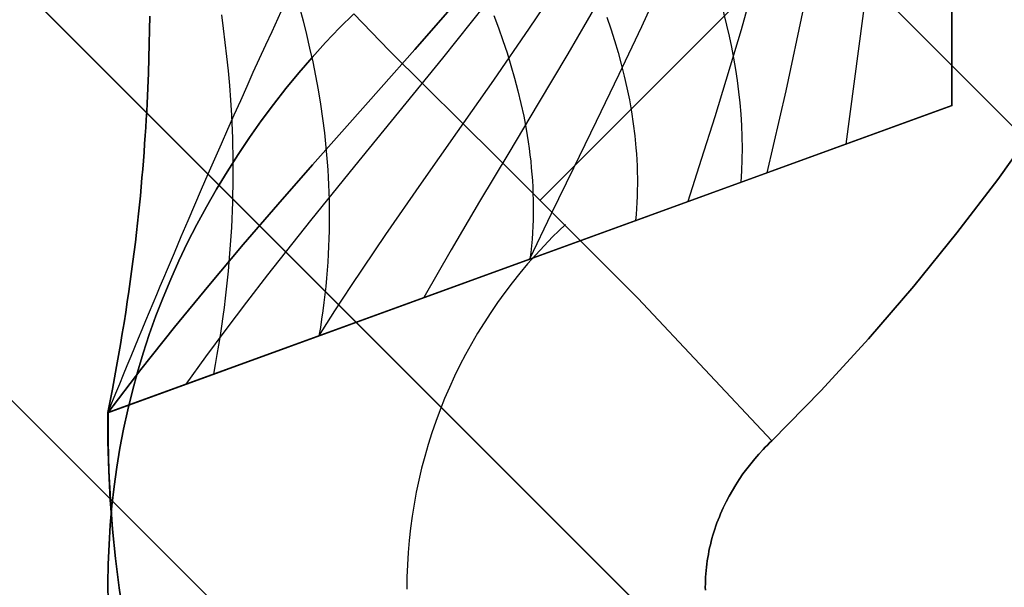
# Model space of a CAD drawing. Header units: millimetres. Extents: x -1690 to 192, y -898 to 54.
# Tile 5 of 256: x -1679.33 to -1676.86, y -874.48 to -873.06. Entities that reach past the tile are written whole.
import ezdxf

# ---------------------------------------------------------------- set-up
doc = ezdxf.new("R2010")
doc.units = ezdxf.units.MM
doc.header["$MEASUREMENT"] = 0
doc.layers.add('OVIDIO 186x93x72h', color=7, linetype='Continuous')

msp = doc.modelspace()

# ---------------------------------------------------------------- linework, layer by layer
at = {"layer": 'OVIDIO 186x93x72h', "extrusion": (0.8811853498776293, -0.2655605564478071, 0.3911393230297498)}
for points in [[(-1320.957631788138, 1189.768058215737), (-1274.637351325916, 1129.649804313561)], [(-1274.637351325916, 1129.649804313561), (-1320.957631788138, 1189.768058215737)]]:
    msp.add_lwpolyline(points, dxfattribs=at)
at = {"layer": 'OVIDIO 186x93x72h', "extrusion": (-0.7039764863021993, 0.7098970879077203, 0.02152280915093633)}
for points in [[(1806.678946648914, -15.05248920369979), (1806.670291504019, -12.60521720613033), (1806.587076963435, 705.1380325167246)], [(1806.587076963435, 705.1380325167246), (1806.670291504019, -12.60521720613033), (1806.678946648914, -15.05248920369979)]]:
    msp.add_lwpolyline(points, dxfattribs=at)
at = {"layer": 'OVIDIO 186x93x72h', "extrusion": (0.0002316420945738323, 0.9998841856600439, 0.01521714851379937)}
msp.add_lwpolyline([(1678.908391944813, 730.6106676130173), (1689.871190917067, 10.52039234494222)], dxfattribs=at)
at = {"layer": 'OVIDIO 186x93x72h', "extrusion": (0.0002316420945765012, 0.9998841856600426, 0.01521714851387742)}
msp.add_lwpolyline([(1677.408447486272, 730.5936583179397), (1688.37134949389, 10.49661518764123)], dxfattribs=at)
at = {"layer": 'OVIDIO 186x93x72h', "extrusion": (0.9998841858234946, 0.0002316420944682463, -0.01521713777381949)}
for points in [[(-874.4505339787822, 691.761227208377), (-863.4878323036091, -28.32214933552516)], [(-863.4878323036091, -28.32214933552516), (-874.4505339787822, 691.761227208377)]]:
    msp.add_lwpolyline(points, dxfattribs=at)
at = {"layer": 'OVIDIO 186x93x72h'}
for points in [[(-1688.424652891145, -863.8790109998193), (-1655.898396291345, -896.4052675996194)], [(-1655.898396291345, -896.4052675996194), (-1688.424652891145, -863.8790109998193)], [(-1656.42872637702, -896.9355976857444), (-1688.95498297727, -864.4093410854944)], [(-1661.37847384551, -890.9251900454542), (-1682.944575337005, -869.3590885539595)], [(-1676.993142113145, -873.2711674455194), (-1676.993142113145, -871.7711674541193)], [(-1676.993142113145, -871.7711674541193), (-1676.993142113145, -873.2711674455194)], [(-1676.80697711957, -873.3578530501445), (-1677.923188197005, -872.2416419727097)], [(-1676.892795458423, -872.3754365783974), (-1678.025704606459, -873.5083457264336)], [(-1676.993142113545, -873.2711674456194), (-1679.111473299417, -874.0422224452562)], [(-1679.111473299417, -874.0422224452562), (-1676.993142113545, -873.2711674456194)], [(-1679.111473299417, -874.0422224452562), (-1679.111282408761, -874.1149873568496), (-1679.109313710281, -874.1880608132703), (-1679.10554515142, -874.2613792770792), (-1679.099957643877, -874.3348776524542), (-1679.09253518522, -874.4084894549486), (-1679.083264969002, -874.482146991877)], [(-1679.083264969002, -874.482146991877), (-1679.09253518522, -874.4084894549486), (-1679.099957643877, -874.3348776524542), (-1679.10554515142, -874.2613792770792), (-1679.109313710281, -874.1880608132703), (-1679.111282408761, -874.1149873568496), (-1679.111473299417, -874.0422224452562)], [(-1679.111034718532, -874.042042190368), (-1679.110858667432, -874.1148080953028), (-1679.10890482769, -874.1878828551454), (-1679.105151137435, -874.261202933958), (-1679.099578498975, -874.334703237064), (-1679.092170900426, -874.408317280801), (-1679.082915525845, -874.4819773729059)]]:
    msp.add_lwpolyline(points, dxfattribs=at)
at = {"layer": 'OVIDIO 186x93x72h', "extrusion": (0.9998841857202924, 0.0002316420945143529, -0.01521714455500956)}
for points in [[(-864.5482438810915, -28.33830469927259), (-875.5109406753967, 691.7450719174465)], [(-875.5109406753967, 691.7450719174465), (-864.5482438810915, -28.33830469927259)]]:
    msp.add_lwpolyline(points, dxfattribs=at)
at = {"layer": 'OVIDIO 186x93x72h', "extrusion": (1, 0, 0)}
for points in [[(-871.7711674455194, 717.3735813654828), (-873.2711674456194, 717.3735819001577)], [(-873.2711674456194, 717.3735819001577), (-871.7711674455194, 717.3735813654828)]]:
    msp.add_lwpolyline(points, dxfattribs=at)
at = {"layer": 'OVIDIO 186x93x72h', "extrusion": (0.0152191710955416, -0.01521895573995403, 0.9997683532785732)}
msp.add_lwpolyline([(-1689.250288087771, -862.442240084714), (-1688.189674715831, -863.5025927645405)], dxfattribs=at)
at = {"layer": 'OVIDIO 186x93x72h', "extrusion": (-1.591870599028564e-08, 0, 0.9999999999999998)}
for points in [[(-1679.111147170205, -874.0421244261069), (-1676.993130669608, -873.2711674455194)], [(-1676.993130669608, -873.2711674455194), (-1679.111147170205, -874.0421244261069)]]:
    msp.add_lwpolyline(points, dxfattribs=at)
at = {"layer": 'OVIDIO 186x93x72h', "extrusion": (0.0183718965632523, -0.00760776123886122, 0.999802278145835)}
msp.add_lwpolyline([(-1449.601556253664, 1230.965371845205), (-1449.601556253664, 1229.465669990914)], dxfattribs=at)
at = {"layer": 'OVIDIO 186x93x72h', "extrusion": (0, 0.9999999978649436, -6.534609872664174e-05)}
for points in [[(1679.111158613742, 718.8164650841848), (1679.111473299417, 717.3164651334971)], [(1679.111473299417, 717.3164651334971), (1679.111158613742, 718.8164650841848)]]:
    msp.add_lwpolyline(points, dxfattribs=at)
at = {"layer": 'OVIDIO 186x93x72h', "extrusion": (0, 1.521651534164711e-08, 0.9999999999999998)}
for points in [[(-1678.232496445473, -876.192498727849), (-1678.283324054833, -876.1404296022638), (-1678.33309886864, -876.0868950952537), (-1678.381760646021, -876.0319251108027), (-1678.429250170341, -875.9755527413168), (-1678.475509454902, -875.917814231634), (-1678.520481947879, -875.8587489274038), (-1678.564112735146, -875.7983992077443), (-1678.606348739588, -875.7368104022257), (-1678.647138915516, -875.6740306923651), (-1678.686434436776, -875.6101109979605), (-1678.724188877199, -875.5451048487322), (-1678.760358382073, -875.4790682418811), (-1678.794901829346, -875.412059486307), (-1678.827780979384, -875.3441390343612), (-1678.858960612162, -875.2753693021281), (-1678.888408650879, -875.2058144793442), (-1678.916096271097, -875.1355403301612), (-1678.941997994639, -875.0646139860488), (-1678.966091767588, -874.9931037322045), (-1678.988359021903, -874.9210787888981), (-1679.008784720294, -874.8486090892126), (-1679.027357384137, -874.7757650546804), (-1679.044069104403, -874.7026173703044), (-1679.058915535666, -874.6292367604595), (-1679.071895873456, -874.5556937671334), (-1679.083012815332, -874.4820585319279), (-1679.092272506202, -874.4084005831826), (-1679.099684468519, -874.3347886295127), (-1679.105261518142, -874.2612903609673), (-1679.109019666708, -874.1879722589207), (-1679.110978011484, -874.1148994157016), (-1679.111158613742, -874.0421353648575)], [(-1679.111158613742, -874.0421353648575), (-1679.110978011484, -874.1148994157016), (-1679.109019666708, -874.1879722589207), (-1679.105261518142, -874.2612903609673), (-1679.099684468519, -874.3347886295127), (-1679.092272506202, -874.4084005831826), (-1679.083012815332, -874.4820585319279), (-1679.071895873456, -874.5556937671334), (-1679.058915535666, -874.6292367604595), (-1679.044069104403, -874.7026173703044), (-1679.027357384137, -874.7757650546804), (-1679.008784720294, -874.8486090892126), (-1678.988359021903, -874.9210787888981), (-1678.966091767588, -874.9931037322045), (-1678.941997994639, -875.0646139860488), (-1678.916096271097, -875.1355403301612), (-1678.888408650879, -875.2058144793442), (-1678.858960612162, -875.2753693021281), (-1678.827780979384, -875.3441390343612), (-1678.794901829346, -875.412059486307), (-1678.760358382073, -875.4790682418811), (-1678.724188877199, -875.5451048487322), (-1678.686434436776, -875.6101109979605), (-1678.647138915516, -875.6740306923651), (-1678.606348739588, -875.7368104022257), (-1678.564112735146, -875.7983992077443), (-1678.520481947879, -875.8587489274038), (-1678.475509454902, -875.917814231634), (-1678.429250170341, -875.9755527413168), (-1678.381760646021, -876.0319251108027), (-1678.33309886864, -876.0868950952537), (-1678.283324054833, -876.1404296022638), (-1678.232496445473, -876.192498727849)]]:
    msp.add_lwpolyline(points, dxfattribs=at)
at = {"layer": 'OVIDIO 186x93x72h'}
for points in [[(-1677.302913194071, -871.771122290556, 717.2669160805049), (-1677.302144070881, -871.8228471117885, 717.2682261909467), (-1677.302512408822, -871.875032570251, 717.2699947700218), (-1677.303980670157, -871.9276499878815, 717.2721890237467), (-1677.306511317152, -871.9806706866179, 717.2747761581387), (-1677.310066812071, -872.0340659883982, 717.2777233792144), (-1677.314609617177, -872.08780721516, 717.2809978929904), (-1677.32650700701, -872.1962127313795, 717.2883976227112), (-1677.341903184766, -872.3056578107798, 717.2967129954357), (-1677.360497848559, -872.415913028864, 717.3056816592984), (-1677.381990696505, -872.5267489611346, 717.3150412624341), (-1677.406081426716, -872.6379361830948, 717.324529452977), (-1677.432469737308, -872.7492452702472, 717.3338838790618), (-1677.460855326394, -872.8604467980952, 717.3428421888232), (-1677.522417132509, -873.0816094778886, 717.3585210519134), (-1677.588364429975, -873.2995888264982, 717.369467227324), (-1677.622231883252, -873.4068111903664, 717.3725096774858), (-1677.656294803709, -873.5125494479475, 717.3735819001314)], [(-1677.218887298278, -871.7711392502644, 717.320374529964), (-1677.220397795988, -871.8713931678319, 717.3208142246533), (-1677.224274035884, -871.9730194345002, 717.3223857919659), (-1677.230392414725, -872.075840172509, 717.3249291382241), (-1677.23862932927, -872.179677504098, 717.32828416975), (-1677.248861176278, -872.284353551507, 717.3322907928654), (-1677.260964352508, -872.3896904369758, 717.3367889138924), (-1677.290290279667, -872.6016352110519, 717.3466192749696), (-1677.325618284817, -872.8140888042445, 717.3564945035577), (-1677.365959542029, -873.0256281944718, 717.365133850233), (-1677.410325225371, -873.2348303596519, 717.3712565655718), (-1677.457726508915, -873.4402722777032, 717.3735819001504)], [(-1677.125857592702, -871.7711531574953, 717.3559924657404), (-1677.130259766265, -871.9662990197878, 717.3562568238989), (-1677.138649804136, -872.1644704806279, 717.3580187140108), (-1677.166423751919, -872.5663872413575, 717.3641453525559), (-1677.207239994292, -872.9698975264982, 717.3705929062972), (-1677.259159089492, -873.3679954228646, 717.3735819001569)], [(-1677.445404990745, -874.1129831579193, 717.3673457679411), (-1677.321678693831, -873.9863326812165, 717.3680867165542), (-1677.202753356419, -873.8567031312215, 717.3698413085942), (-1677.088976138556, -873.7247760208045, 717.3719071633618), (-1676.980694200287, -873.591232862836, 717.3735819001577), (-1676.878152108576, -873.4566118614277, 717.3743390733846), (-1676.781184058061, -873.3208779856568, 717.3743559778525), (-1676.689521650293, -873.1838528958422, 717.3739858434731), (-1676.602896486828, -873.0453582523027, 717.3735819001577), (-1676.521096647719, -872.9052560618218, 717.3734182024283), (-1676.444136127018, -872.7635697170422, 717.3734521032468), (-1676.372085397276, -872.6203629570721, 717.3735617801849), (-1676.305014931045, -872.4756995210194, 717.3736254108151)], [(-1676.305014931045, -872.4756995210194, 717.3736254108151), (-1676.372085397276, -872.6203629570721, 717.3735617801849), (-1676.444136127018, -872.7635697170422, 717.3734521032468), (-1676.521096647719, -872.9052560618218, 717.3734182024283), (-1676.602896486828, -873.0453582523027, 717.3735819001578), (-1676.689521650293, -873.1838528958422, 717.3739858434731), (-1676.781184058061, -873.3208779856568, 717.3743559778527), (-1676.878152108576, -873.4566118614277, 717.3743390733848), (-1676.980694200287, -873.591232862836, 717.3735819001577), (-1677.088976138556, -873.7247760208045, 717.3719071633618), (-1677.202753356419, -873.8567031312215, 717.3698413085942), (-1677.321678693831, -873.9863326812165, 717.3680867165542), (-1677.445404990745, -874.1129831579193, 717.3673457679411)], [(-1677.966545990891, -872.9463905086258, 717.2713970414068), (-1678.054122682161, -873.0771082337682, 717.2981764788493), (-1678.144003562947, -873.207460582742, 717.3209876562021), (-1678.234902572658, -873.3373363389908, 717.3397752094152), (-1678.325533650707, -873.4666242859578, 717.3544837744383), (-1678.414610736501, -873.5952132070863, 717.3650579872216), (-1678.500847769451, -873.7229918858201, 717.3714424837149), (-1678.542499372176, -873.7865426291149, 717.3730462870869), (-1678.582958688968, -873.8498491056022, 717.3735818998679)], [(-1677.717894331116, -872.9539435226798, 717.3173841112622), (-1677.772707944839, -873.0738936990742, 717.3331680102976), (-1677.829044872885, -873.1930925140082, 717.3468291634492), (-1677.886095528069, -873.3112765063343, 717.3580343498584), (-1677.943050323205, -873.4281822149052, 717.3664503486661), (-1677.999099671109, -873.5435461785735, 717.3717439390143), (-1678.053433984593, -873.6571049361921, 717.3735819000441)], [(-1678.669391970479, -873.0192373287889, 717.6169180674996), (-1678.700306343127, -873.0860367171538, 717.6834188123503), (-1678.715857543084, -873.1199267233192, 717.71544947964), (-1678.731483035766, -873.1541727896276, 717.7466087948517), (-1678.747191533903, -873.1887968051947, 717.7768530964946), (-1678.762991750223, -873.223820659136, 717.806138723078), (-1678.778892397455, -873.2592662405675, 717.8344220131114), (-1678.794902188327, -873.295155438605, 717.8616593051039), (-1678.811029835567, -873.3315101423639, 717.8878069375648), (-1678.827284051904, -873.3683522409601, 717.9128212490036), (-1678.843673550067, -873.4057036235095, 717.9366585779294), (-1678.860207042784, -873.4435861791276, 717.9592752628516), (-1678.876893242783, -873.4820217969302, 717.9806276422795), (-1678.893740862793, -873.5210323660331, 718.0006720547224), (-1678.910758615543, -873.5606397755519, 718.0193648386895), (-1678.92795521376, -873.6008659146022, 718.0366623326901), (-1678.945339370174, -873.6417326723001, 718.0525208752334), (-1678.962919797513, -873.683261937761, 718.0668968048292), (-1678.971786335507, -873.7042818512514, 718.0735151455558), (-1678.980705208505, -873.7254756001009, 718.0797464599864), (-1678.989677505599, -873.746845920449, 718.0855852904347), (-1678.998704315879, -873.7683955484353, 718.0910261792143), (-1679.007786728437, -873.7901272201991, 718.096063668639), (-1679.016925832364, -873.81204367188, 718.1006923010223), (-1679.02612271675, -873.8341476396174, 718.104906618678), (-1679.035378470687, -873.856441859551, 718.1087011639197), (-1679.044694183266, -873.8789290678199, 718.1120704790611), (-1679.054070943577, -873.9016120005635, 718.1150091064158), (-1679.063509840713, -873.9244933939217, 718.1175115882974), (-1679.073011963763, -873.9475759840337, 718.1195724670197), (-1679.08257840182, -873.9708625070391, 718.1211862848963), (-1679.092210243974, -873.994355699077, 718.1223475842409), (-1679.101908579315, -874.0180582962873, 718.1230509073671), (-1679.111674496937, -874.0419730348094, 718.1232907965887)], [(-1679.111473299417, -874.0422224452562, 717.3735819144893), (-1679.028687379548, -873.9337064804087, 717.3716806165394), (-1678.944194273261, -873.8273469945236, 717.3660797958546), (-1678.858426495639, -873.722991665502, 717.3569407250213), (-1678.771816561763, -873.6204881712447, 717.3444246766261), (-1678.684796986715, -873.5196841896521, 717.3286929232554), (-1678.597800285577, -873.4204273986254, 717.3099067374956), (-1678.511258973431, -873.3225654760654, 717.2882273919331), (-1678.42560556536, -873.2259460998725, 717.2638161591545), (-1678.341248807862, -873.1304275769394, 717.2368290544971), (-1678.258502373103, -873.0359107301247, 717.2074010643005)], [(-1678.258502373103, -873.0359107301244, 717.2074010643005), (-1678.341248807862, -873.1304275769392, 717.2368290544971), (-1678.42560556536, -873.2259460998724, 717.2638161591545), (-1678.511258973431, -873.3225654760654, 717.2882273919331), (-1678.597800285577, -873.4204273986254, 717.3099067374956), (-1678.684796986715, -873.5196841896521, 717.3286929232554), (-1678.771816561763, -873.6204881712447, 717.3444246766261), (-1678.858426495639, -873.722991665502, 717.3569407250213), (-1678.944194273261, -873.8273469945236, 717.3660797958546), (-1679.028687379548, -873.9337064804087, 717.3716806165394), (-1679.111473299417, -874.0422224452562, 717.3735819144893)], [(-1678.1633452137, -873.0166439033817, 717.2437603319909), (-1678.271840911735, -873.1522226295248, 717.2781339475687), (-1678.382017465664, -873.2878257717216, 717.3072513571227), (-1678.492658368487, -873.4235875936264, 717.3311007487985), (-1678.602547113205, -873.5596423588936, 717.3496703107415), (-1678.71046719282, -873.6961243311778, 717.3629482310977), (-1678.763308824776, -873.7645674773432, 717.3675991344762), (-1678.815202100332, -873.8331677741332, 717.3709226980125), (-1678.865994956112, -873.9019420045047, 717.3729174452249), (-1678.915535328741, -873.9709069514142, 717.3735818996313)], [(-1678.630603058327, -873.0252968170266, 718.4241086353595), (-1678.621626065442, -873.0589597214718, 718.4596539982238), (-1678.613085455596, -873.092926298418, 718.4941577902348), (-1678.605012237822, -873.1272051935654, 718.5275603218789), (-1678.597437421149, -873.1618050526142, 718.5598019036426), (-1678.590392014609, -873.1967345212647, 718.5908228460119), (-1678.583907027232, -873.2320022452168, 718.6205634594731), (-1678.578013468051, -873.267616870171, 718.6489640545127), (-1678.572742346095, -873.3035870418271, 718.6759649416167), (-1678.568124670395, -873.3399214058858, 718.7015064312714), (-1678.566070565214, -873.3582278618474, 718.7137112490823), (-1678.564191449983, -873.376628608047, 718.7255288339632), (-1678.562491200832, -873.3951247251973, 718.7369517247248), (-1678.560973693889, -873.4137172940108, 718.7479724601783), (-1678.559642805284, -873.4324073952, 718.758583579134), (-1678.558502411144, -873.4511961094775, 718.768777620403), (-1678.5575563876, -873.4700845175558, 718.7785471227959), (-1678.556808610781, -873.4890737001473, 718.7878846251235), (-1678.556262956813, -873.5081647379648, 718.7967826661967), (-1678.555923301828, -873.5273587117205, 718.8052337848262), (-1678.555793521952, -873.5466567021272, 718.8132305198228), (-1678.555877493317, -873.566059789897, 718.8207654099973), (-1678.556179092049, -873.5855690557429, 718.8278309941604), (-1678.556702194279, -873.6051855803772, 718.8344198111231), (-1678.557450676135, -873.6249104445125, 718.840524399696), (-1678.558428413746, -873.6447447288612, 718.8461372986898), (-1678.55963928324, -873.664689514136, 718.8512510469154), (-1678.561087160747, -873.6847458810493, 718.8558581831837), (-1678.562775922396, -873.7049149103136, 718.8599512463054), (-1678.564709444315, -873.7251976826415, 718.8635227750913), (-1678.566891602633, -873.7455952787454, 718.8665653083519), (-1678.569326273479, -873.7661087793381, 718.8690713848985), (-1678.572017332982, -873.7867392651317, 718.8710335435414), (-1678.574968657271, -873.8074878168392, 718.8724443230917), (-1678.578184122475, -873.8283555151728, 718.8732962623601), (-1678.581667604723, -873.8493434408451, 718.8735819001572)], [(-1677.884671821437, -873.0159140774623, 717.3067703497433), (-1677.957315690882, -873.1413470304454, 717.326267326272), (-1678.031305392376, -873.2660711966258, 717.3427136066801), (-1678.105514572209, -873.3898663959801, 717.3558886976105), (-1678.178816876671, -873.512512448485, 717.3655721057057), (-1678.25008595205, -873.6337891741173, 717.371543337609), (-1678.318195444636, -873.7534763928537, 717.3735818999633)], [(-1677.572360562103, -873.0148158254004, 718.8353057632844), (-1677.55858956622, -873.0697802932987, 718.843621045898), (-1677.552378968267, -873.0973816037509, 718.8474656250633), (-1677.546645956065, -873.1250635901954, 718.8510881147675), (-1677.541411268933, -873.1528272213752, 718.8544784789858), (-1677.53669564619, -873.1806734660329, 718.857626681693), (-1677.532519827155, -873.2086032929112, 718.8605226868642), (-1677.528904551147, -873.236617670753, 718.8631564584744), (-1677.525870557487, -873.2647175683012, 718.8655179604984), (-1677.523438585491, -873.2929039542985, 718.8675971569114), (-1677.521629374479, -873.3211777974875, 718.8693840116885), (-1677.520463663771, -873.3495400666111, 718.8708684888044), (-1677.519962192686, -873.3779917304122, 718.8720405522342), (-1677.520145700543, -873.4065337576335, 718.8728901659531), (-1677.521034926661, -873.4351671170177, 718.8734072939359), (-1677.522650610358, -873.4638927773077, 718.8735819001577)], [(-1679.111158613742, -874.0421244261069, 718.8735818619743), (-1679.105376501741, -874.0126371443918, 718.8731689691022), (-1679.099813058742, -873.9835364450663, 718.8719373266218), (-1679.09446392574, -873.9548175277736, 718.8698974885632), (-1679.089324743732, -873.9264755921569, 718.8670600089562), (-1679.084391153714, -873.8985058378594, 718.8634354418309), (-1679.079658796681, -873.8709034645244, 718.8590343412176), (-1679.075123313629, -873.8436636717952, 718.853867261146), (-1679.070780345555, -873.8167816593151, 718.8479447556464), (-1679.066625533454, -873.7902526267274, 718.8412773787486), (-1679.062654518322, -873.764071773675, 718.8338756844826), (-1679.058862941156, -873.7382342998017, 718.8257502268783), (-1679.055246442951, -873.7127354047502, 718.8169115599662), (-1679.051800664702, -873.6875702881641, 718.807370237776), (-1679.048521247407, -873.6627341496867, 718.7971368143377), (-1679.045403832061, -873.6382221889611, 718.7862218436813), (-1679.042444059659, -873.6140296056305, 718.774635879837), (-1679.039637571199, -873.5901515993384, 718.7623894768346), (-1679.036980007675, -873.5665833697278, 718.7494931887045), (-1679.034467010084, -873.5433201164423, 718.7359575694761), (-1679.032094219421, -873.5203570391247, 718.72179317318), (-1679.029857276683, -873.4976893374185, 718.707010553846), (-1679.027751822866, -873.475312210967, 718.6916202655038), (-1679.025773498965, -873.4532208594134, 718.6756328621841), (-1679.023917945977, -873.4314104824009, 718.6590588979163), (-1679.022180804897, -873.4098762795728, 718.6419089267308), (-1679.020557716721, -873.3886134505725, 718.6241935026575), (-1679.019044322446, -873.3676171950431, 718.6059231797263), (-1679.017636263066, -873.3468827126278, 718.5871085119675), (-1679.016329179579, -873.32640520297, 718.5677600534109), (-1679.01511871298, -873.3061798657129, 718.5478883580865), (-1679.014000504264, -873.2862019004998, 718.5275039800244), (-1679.012970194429, -873.2664665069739, 718.5066174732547), (-1679.011155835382, -873.2277042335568, 718.4633802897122), (-1679.009640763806, -873.1898546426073, 718.4182612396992), (-1679.008390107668, -873.1528793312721, 718.3713447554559), (-1679.007368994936, -873.1167398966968, 718.3227152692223), (-1679.006542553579, -873.0813979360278, 718.2724572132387), (-1679.005875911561, -873.0468150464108, 718.2206550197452)], [(-1679.005875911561, -873.0468150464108, 718.2206550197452), (-1679.006542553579, -873.0813979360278, 718.2724572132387), (-1679.007368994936, -873.1167398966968, 718.3227152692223), (-1679.008390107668, -873.1528793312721, 718.3713447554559), (-1679.009640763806, -873.1898546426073, 718.4182612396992), (-1679.011155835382, -873.2277042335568, 718.4633802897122), (-1679.012970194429, -873.2664665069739, 718.5066174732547), (-1679.014000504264, -873.2862019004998, 718.5275039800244), (-1679.01511871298, -873.3061798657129, 718.5478883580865), (-1679.016329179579, -873.32640520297, 718.5677600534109), (-1679.017636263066, -873.3468827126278, 718.5871085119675), (-1679.019044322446, -873.3676171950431, 718.6059231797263), (-1679.020557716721, -873.3886134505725, 718.6241935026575), (-1679.022180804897, -873.4098762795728, 718.6419089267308), (-1679.023917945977, -873.4314104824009, 718.6590588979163), (-1679.025773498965, -873.4532208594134, 718.6756328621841), (-1679.027751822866, -873.475312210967, 718.6916202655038), (-1679.029857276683, -873.4976893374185, 718.707010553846), (-1679.032094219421, -873.5203570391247, 718.72179317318), (-1679.034467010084, -873.5433201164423, 718.7359575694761), (-1679.036980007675, -873.5665833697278, 718.7494931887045), (-1679.039637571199, -873.5901515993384, 718.7623894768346), (-1679.042444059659, -873.6140296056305, 718.774635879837), (-1679.045403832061, -873.6382221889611, 718.7862218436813), (-1679.048521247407, -873.6627341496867, 718.7971368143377), (-1679.051800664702, -873.6875702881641, 718.807370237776), (-1679.055246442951, -873.7127354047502, 718.8169115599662), (-1679.058862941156, -873.7382342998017, 718.8257502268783), (-1679.062654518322, -873.764071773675, 718.8338756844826), (-1679.066625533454, -873.7902526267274, 718.8412773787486), (-1679.070780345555, -873.8167816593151, 718.8479447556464), (-1679.075123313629, -873.8436636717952, 718.853867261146), (-1679.079658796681, -873.8709034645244, 718.8590343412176), (-1679.084391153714, -873.8985058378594, 718.8634354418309), (-1679.089324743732, -873.9264755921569, 718.8670600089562), (-1679.09446392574, -873.9548175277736, 718.8698974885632), (-1679.099813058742, -873.9835364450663, 718.8719373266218), (-1679.105376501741, -874.0126371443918, 718.8731689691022), (-1679.111158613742, -874.0421244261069, 718.8735818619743)], [(-1679.110679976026, -874.5198912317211, 717.3737863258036), (-1679.111125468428, -874.4709615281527, 717.3736024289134), (-1679.110396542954, -874.4221018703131, 717.3733760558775), (-1679.108486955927, -874.3733286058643, 717.3731172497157), (-1679.105389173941, -874.3246548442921, 717.3728387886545), (-1679.101095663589, -874.2760936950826, 717.372553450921), (-1679.095598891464, -874.2276582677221, 717.3722740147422), (-1679.088891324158, -874.1793616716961, 717.3720132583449), (-1679.080965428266, -874.1312170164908, 717.371783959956), (-1679.071813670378, -874.0832374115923, 717.3715988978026), (-1679.061428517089, -874.0354359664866, 717.3714708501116), (-1679.049802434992, -873.9878257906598, 717.3714125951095), (-1679.036927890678, -873.9404199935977, 717.3714369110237), (-1679.022797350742, -873.8932316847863, 717.371556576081), (-1679.007403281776, -873.8462739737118, 717.3717843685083), (-1678.990738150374, -873.7995599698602, 717.3721330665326), (-1678.972794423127, -873.7531027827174, 717.3726154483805), (-1678.953564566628, -873.7069155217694, 717.3732442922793), (-1678.933048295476, -873.6610175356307, 717.3740260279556), (-1678.911274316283, -873.6154531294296, 717.3749416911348), (-1678.888278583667, -873.5702728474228, 717.3759659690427), (-1678.864097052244, -873.525527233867, 717.3770735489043), (-1678.838765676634, -873.4812668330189, 717.3782391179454), (-1678.812320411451, -873.4375421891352, 717.3794373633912), (-1678.784797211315, -873.3944038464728, 717.3806429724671), (-1678.756232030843, -873.3519023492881, 717.3818306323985), (-1678.726660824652, -873.3100882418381, 717.382975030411), (-1678.696119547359, -873.2690120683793, 717.3840508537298), (-1678.664644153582, -873.2287243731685, 717.3850327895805), (-1678.632270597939, -873.1892757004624, 717.3858955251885), (-1678.599034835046, -873.1507165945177, 717.3866137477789), (-1678.564972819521, -873.1130975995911, 717.3871621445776), (-1678.530120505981, -873.0764692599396, 717.3875154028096), (-1678.494513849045, -873.0408821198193, 717.3876482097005)], [(-1678.494513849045, -873.0408821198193, 717.3876482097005), (-1678.530120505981, -873.0764692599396, 717.3875154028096), (-1678.564972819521, -873.1130975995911, 717.3871621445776), (-1678.599034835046, -873.1507165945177, 717.3866137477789), (-1678.632270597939, -873.1892757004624, 717.3858955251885), (-1678.664644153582, -873.2287243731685, 717.3850327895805), (-1678.696119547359, -873.2690120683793, 717.3840508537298), (-1678.726660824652, -873.3100882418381, 717.382975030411), (-1678.756232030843, -873.3519023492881, 717.3818306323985), (-1678.784797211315, -873.3944038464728, 717.3806429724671), (-1678.812320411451, -873.4375421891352, 717.3794373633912), (-1678.838765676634, -873.4812668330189, 717.3782391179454), (-1678.864097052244, -873.525527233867, 717.3770735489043), (-1678.888278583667, -873.5702728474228, 717.3759659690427), (-1678.911274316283, -873.6154531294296, 717.3749416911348), (-1678.933048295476, -873.6610175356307, 717.3740260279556), (-1678.953564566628, -873.7069155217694, 717.3732442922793), (-1678.972794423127, -873.7531027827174, 717.3726154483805), (-1678.990738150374, -873.7995599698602, 717.3721330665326), (-1679.007403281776, -873.8462739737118, 717.3717843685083), (-1679.022797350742, -873.8932316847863, 717.371556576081), (-1679.036927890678, -873.9404199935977, 717.3714369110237), (-1679.049802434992, -873.9878257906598, 717.3714125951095), (-1679.061428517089, -874.0354359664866, 717.3714708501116), (-1679.071813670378, -874.0832374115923, 717.3715988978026), (-1679.080965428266, -874.1312170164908, 717.371783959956), (-1679.088891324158, -874.1793616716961, 717.3720132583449), (-1679.095598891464, -874.2276582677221, 717.3722740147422), (-1679.101095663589, -874.2760936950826, 717.372553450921), (-1679.105389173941, -874.3246548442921, 717.3728387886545), (-1679.108486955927, -874.3733286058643, 717.3731172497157), (-1679.110396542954, -874.4221018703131, 717.3733760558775), (-1679.111125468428, -874.4709615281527, 717.3736024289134), (-1679.110679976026, -874.5198912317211, 717.3737863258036)], [(-1678.826600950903, -873.0439121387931, 718.3252366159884), (-1678.82187086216, -873.0782820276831, 718.3687761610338), (-1678.817464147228, -873.1131445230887, 718.4110124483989), (-1678.813412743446, -873.148520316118, 718.4518750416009), (-1678.809748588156, -873.1844300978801, 718.4912935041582), (-1678.806503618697, -873.2208945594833, 718.5291973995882), (-1678.803709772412, -873.2579343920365, 718.5655162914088), (-1678.80139898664, -873.2955702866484, 718.6001797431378), (-1678.800434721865, -873.3146182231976, 718.6168686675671), (-1678.799603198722, -873.3338229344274, 718.6331173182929), (-1678.798908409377, -873.3531870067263, 718.6489168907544), (-1678.798354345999, -873.3727130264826, 718.6642585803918), (-1678.797945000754, -873.3924035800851, 718.6791335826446), (-1678.797684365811, -873.4122612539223, 718.6935330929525), (-1678.797576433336, -873.4322886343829, 718.7074483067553), (-1678.797625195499, -873.4524883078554, 718.7208704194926), (-1678.797834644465, -873.4728628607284, 718.7337906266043), (-1678.798208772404, -873.4934148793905, 718.7462001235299), (-1678.798751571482, -873.5141469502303, 718.7580901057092), (-1678.799467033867, -873.5350616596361, 718.769451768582), (-1678.800359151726, -873.5561615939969, 718.780276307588), (-1678.801431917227, -873.5774493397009, 718.7905549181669), (-1678.802689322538, -873.598927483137, 718.8002787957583), (-1678.804135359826, -873.6205986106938, 718.8094391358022), (-1678.805774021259, -873.6424653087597, 718.8180271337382), (-1678.807609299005, -873.6645301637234, 718.826033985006), (-1678.80964518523, -873.6867957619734, 718.8334508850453), (-1678.811885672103, -873.7092646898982, 718.8402690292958), (-1678.814334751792, -873.7319395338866, 718.8464796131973), (-1678.816996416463, -873.7548228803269, 718.8520738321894), (-1678.819874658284, -873.7779173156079, 718.8570428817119), (-1678.822973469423, -873.8012254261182, 718.8613779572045), (-1678.826296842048, -873.8247497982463, 718.8650702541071), (-1678.829848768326, -873.8484930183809, 718.868110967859), (-1678.833633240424, -873.8724576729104, 718.8704912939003), (-1678.837654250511, -873.8966463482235, 718.8722024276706), (-1678.841915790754, -873.9210616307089, 718.8732355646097), (-1678.84642185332, -873.945706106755, 718.8735819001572)], [(-1678.494513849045, -873.0408821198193, 717.3876482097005), (-1678.405572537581, -873.1330218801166, 717.3859193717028), (-1678.134977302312, -873.4011098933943, 717.3735819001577), (-1677.781445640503, -873.7546415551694, 717.3735819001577), (-1677.445404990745, -874.1129831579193, 717.3673457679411)], [(-1677.445404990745, -874.1129831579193, 717.3673457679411), (-1677.781445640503, -873.7546415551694, 717.3735819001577), (-1678.134977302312, -873.4011098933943, 717.3735819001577), (-1678.405572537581, -873.1330218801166, 717.3859193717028), (-1678.494513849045, -873.0408821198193, 717.3876482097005)], [(-1678.142786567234, -873.0453293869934, 718.6846949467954), (-1678.131178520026, -873.0765966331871, 718.7021397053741), (-1678.120151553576, -873.107971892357, 718.7189517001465), (-1678.109737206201, -873.1394538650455, 718.7350954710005), (-1678.099967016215, -873.1710412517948, 718.7505355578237), (-1678.090872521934, -873.2027327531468, 718.765236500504), (-1678.082485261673, -873.2345270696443, 718.7791628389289), (-1678.074836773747, -873.2664229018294, 718.7922791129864), (-1678.067958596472, -873.2984189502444, 718.8045498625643), (-1678.061882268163, -873.3305139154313, 718.81593962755), (-1678.059154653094, -873.3465980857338, 718.8212930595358), (-1678.056639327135, -873.3627064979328, 718.8264129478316), (-1678.054340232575, -873.378838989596, 718.8312948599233), (-1678.052261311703, -873.394995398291, 718.8359343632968), (-1678.050406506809, -873.4111755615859, 718.8403270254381), (-1678.048779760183, -873.4273793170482, 718.8444684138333), (-1678.047385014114, -873.443606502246, 718.8483540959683), (-1678.046226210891, -873.4598569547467, 718.8519796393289), (-1678.045307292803, -873.4761305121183, 718.8553406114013), (-1678.04463220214, -873.4924270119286, 718.8584325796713), (-1678.044204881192, -873.5087462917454, 718.8612511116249), (-1678.044029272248, -873.5250881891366, 718.8637917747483), (-1678.044109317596, -873.5414525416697, 718.8660501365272), (-1678.044448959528, -873.5578391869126, 718.8680217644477), (-1678.045052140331, -873.5742479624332, 718.8697022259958), (-1678.045922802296, -873.5906787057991, 718.8710870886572), (-1678.047064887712, -873.6071312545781, 718.8721719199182), (-1678.048482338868, -873.6236054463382, 718.8729522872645), (-1678.050179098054, -873.640101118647, 718.8734237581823), (-1678.052159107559, -873.6566181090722, 718.8735819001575)], [(-1677.858880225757, -873.0495139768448, 718.7805499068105), (-1677.84903933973, -873.0789551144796, 718.7902424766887), (-1677.839762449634, -873.1084758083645, 718.7995165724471), (-1677.831077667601, -873.1380752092, 718.8083503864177), (-1677.823013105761, -873.167752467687, 718.8167221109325), (-1677.815596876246, -873.1975067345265, 718.8246099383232), (-1677.808857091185, -873.2273371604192, 718.8319920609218), (-1677.802821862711, -873.257242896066, 718.8388466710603), (-1677.797519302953, -873.2872230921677, 718.8451519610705), (-1677.792977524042, -873.317276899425, 718.8508861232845), (-1677.789224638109, -873.3474034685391, 718.8560273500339), (-1677.786288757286, -873.3776019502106, 718.8605538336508), (-1677.78513597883, -873.3927278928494, 718.8625797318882), (-1677.784197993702, -873.4078714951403, 718.8644437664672), (-1677.783478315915, -873.423032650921, 718.8661432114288), (-1677.782980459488, -873.4382112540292, 718.8676753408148), (-1677.782707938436, -873.4534071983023, 718.8690374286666), (-1677.782664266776, -873.4686203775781, 718.8702267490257), (-1677.782852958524, -873.483850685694, 718.8712405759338), (-1677.783277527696, -873.4990980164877, 718.872076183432), (-1677.783941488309, -873.5143622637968, 718.872730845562), (-1677.784848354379, -873.5296433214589, 718.8732018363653), (-1677.786001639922, -873.5449410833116, 718.8734864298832), (-1677.787404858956, -873.5602554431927, 718.8735819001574)], [(-1677.963209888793, -873.5701829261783, 717.3574529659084), (-1677.979423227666, -873.5855558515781, 717.357445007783), (-1677.995356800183, -873.6012187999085, 717.3574423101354), (-1678.0167741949, -873.6231927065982, 717.3574471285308), (-1678.037642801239, -873.6456882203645, 717.3574617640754), (-1678.057952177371, -873.6686900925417, 717.3574861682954), (-1678.077691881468, -873.6921830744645, 717.3575202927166), (-1678.096851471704, -873.716151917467, 717.3575640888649), (-1678.11542050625, -873.7405813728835, 717.3576175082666), (-1678.133388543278, -873.7654561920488, 717.3576805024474), (-1678.150745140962, -873.7907611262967, 717.3577530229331), (-1678.167479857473, -873.816480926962, 717.3578350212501), (-1678.183582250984, -873.8426003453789, 717.3579264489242), (-1678.199041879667, -873.8691041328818, 717.3580272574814), (-1678.213848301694, -873.8959770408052, 717.3581373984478), (-1678.227991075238, -873.9232038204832, 717.3582568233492), (-1678.241459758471, -873.9507692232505, 717.3583854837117), (-1678.254243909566, -873.9786580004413, 717.3585233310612), (-1678.266333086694, -874.0068549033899, 717.3586703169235), (-1678.277717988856, -874.0353441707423, 717.3588263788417), (-1678.288393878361, -874.0641079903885, 717.3589913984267), (-1678.298357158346, -874.0931280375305, 717.3591652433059), (-1678.307604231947, -874.1223859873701, 717.359347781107), (-1678.316131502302, -874.1518635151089, 717.3595388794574), (-1678.323935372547, -874.1815422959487, 717.3597384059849), (-1678.331012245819, -874.2114040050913, 717.359946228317), (-1678.337358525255, -874.2414303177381, 717.3601622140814), (-1678.342970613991, -874.2716029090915, 717.3603862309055), (-1678.347844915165, -874.3019034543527, 717.3606181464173), (-1678.351977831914, -874.3323136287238, 717.3608578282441), (-1678.355365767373, -874.3628151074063, 717.3611051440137), (-1678.358005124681, -874.393389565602, 717.3613599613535), (-1678.359892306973, -874.4240186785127, 717.3616221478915), (-1678.361023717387, -874.45468412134, 717.3618915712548), (-1678.36139575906, -874.485367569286, 717.3621680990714)], [(-1677.445404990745, -874.1129831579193, 717.3673457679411), (-1677.450932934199, -874.1182277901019, 717.3672562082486), (-1677.45641677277, -874.1235892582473, 717.3670696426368), (-1677.461853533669, -874.1290651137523, 717.3667917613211), (-1677.467240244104, -874.1346529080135, 717.3664282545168), (-1677.477851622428, -874.1461545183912, 717.3654671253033), (-1677.488227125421, -874.1580745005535, 717.364231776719), (-1677.498342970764, -874.170393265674, 717.362767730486), (-1677.508175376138, -874.1830912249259, 717.3611205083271), (-1677.517700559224, -874.1961487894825, 717.3593356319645), (-1677.526894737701, -874.2095463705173, 717.3574586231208), (-1677.535734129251, -874.2232643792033, 717.3555350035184), (-1677.544194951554, -874.237283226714, 717.3536102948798), (-1677.552253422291, -874.2515833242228, 717.3517300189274), (-1677.559885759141, -874.2661450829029, 717.3499396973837), (-1677.567068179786, -874.2809489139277, 717.3482848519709), (-1677.573776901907, -874.2959752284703, 717.3468110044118), (-1677.576946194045, -874.3035656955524, 717.3461561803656), (-1677.579988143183, -874.3112044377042, 717.3455636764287), (-1677.582899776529, -874.318889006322, 717.3450391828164), (-1677.585678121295, -874.3266169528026, 717.3445883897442), (-1677.588320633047, -874.3343860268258, 717.3442155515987), (-1677.590826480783, -874.3421947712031, 717.3439191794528), (-1677.593195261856, -874.3500419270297, 717.343696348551), (-1677.595426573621, -874.3579262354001, 717.3435441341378), (-1677.597520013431, -874.3658464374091, 717.3434596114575), (-1677.599475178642, -874.3738012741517, 717.3434398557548), (-1677.601291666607, -874.3817894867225, 717.3434819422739), (-1677.60296907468, -874.3898098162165, 717.3435829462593), (-1677.604507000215, -874.3978610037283, 717.3437399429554), (-1677.605905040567, -874.4059417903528, 717.3439500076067), (-1677.60716279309, -874.4140509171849, 717.3442102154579), (-1677.608279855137, -874.4221871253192, 717.3445176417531), (-1677.609255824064, -874.4303491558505, 717.3448693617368), (-1677.610090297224, -874.438535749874, 717.3452624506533), (-1677.610782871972, -874.446745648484, 717.3456939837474), (-1677.61133314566, -874.4549775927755, 717.3461610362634), (-1677.611740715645, -874.4632303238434, 717.3466606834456), (-1677.612005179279, -874.4715025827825, 717.3471900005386), (-1677.612126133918, -874.4797931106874, 717.3477460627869), (-1677.612103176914, -874.4881006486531, 717.3483259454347)], [(-1677.612103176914, -874.4881006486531, 717.3483259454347), (-1677.612126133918, -874.4797931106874, 717.3477460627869), (-1677.612005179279, -874.4715025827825, 717.3471900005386), (-1677.611740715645, -874.4632303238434, 717.3466606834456), (-1677.61133314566, -874.4549775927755, 717.3461610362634), (-1677.610782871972, -874.446745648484, 717.3456939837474), (-1677.610090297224, -874.438535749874, 717.3452624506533), (-1677.609255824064, -874.4303491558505, 717.3448693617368), (-1677.608279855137, -874.4221871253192, 717.3445176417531), (-1677.60716279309, -874.4140509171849, 717.3442102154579), (-1677.605905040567, -874.4059417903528, 717.3439500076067), (-1677.604507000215, -874.3978610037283, 717.3437399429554), (-1677.60296907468, -874.3898098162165, 717.3435829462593), (-1677.601291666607, -874.3817894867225, 717.3434819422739), (-1677.599475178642, -874.3738012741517, 717.3434398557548), (-1677.597520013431, -874.3658464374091, 717.3434596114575), (-1677.595426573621, -874.3579262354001, 717.3435441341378), (-1677.593195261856, -874.3500419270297, 717.343696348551), (-1677.590826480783, -874.3421947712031, 717.3439191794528), (-1677.588320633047, -874.3343860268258, 717.3442155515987), (-1677.585678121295, -874.3266169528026, 717.3445883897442), (-1677.582899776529, -874.318889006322, 717.3450391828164), (-1677.579988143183, -874.3112044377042, 717.3455636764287), (-1677.576946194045, -874.3035656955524, 717.3461561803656), (-1677.573776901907, -874.2959752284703, 717.3468110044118), (-1677.567068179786, -874.2809489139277, 717.3482848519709), (-1677.559885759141, -874.2661450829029, 717.3499396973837), (-1677.552253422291, -874.2515833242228, 717.3517300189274), (-1677.544194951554, -874.237283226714, 717.3536102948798), (-1677.535734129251, -874.2232643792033, 717.3555350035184), (-1677.526894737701, -874.2095463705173, 717.3574586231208), (-1677.517700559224, -874.1961487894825, 717.3593356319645), (-1677.508175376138, -874.1830912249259, 717.3611205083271), (-1677.498342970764, -874.170393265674, 717.362767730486), (-1677.488227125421, -874.1580745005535, 717.364231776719), (-1677.477851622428, -874.1461545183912, 717.3654671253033), (-1677.467240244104, -874.1346529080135, 717.3664282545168), (-1677.461853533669, -874.1290651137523, 717.3667917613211), (-1677.45641677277, -874.1235892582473, 717.3670696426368), (-1677.450932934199, -874.1182277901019, 717.3672562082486), (-1677.445404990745, -874.1129831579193, 717.3673457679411)]]:
    msp.add_polyline3d(points, dxfattribs=at)

doc.saveas('drawing.dxf')
